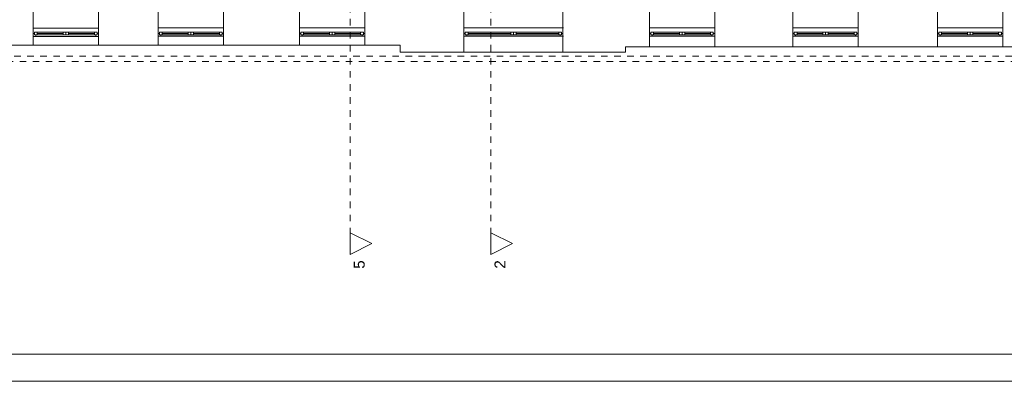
# Model space of a CAD drawing. Header units: millimetres. Extents: x 204754 to 499005, y -178579 to -103222.
# Tile 63 of 178: x 258604 to 276724, y -145571 to -138924. Entities that reach past the tile are written whole.
import ezdxf

# ---------------------------------------------------------------- set-up
doc = ezdxf.new("R2010")
doc.units = ezdxf.units.MM
doc.header["$MEASUREMENT"] = 0
doc.linetypes.add('Przerywana', pattern=[240, 120, -120])
doc.layers.get('0').update_dxf_attribs({"color": 252, "lineweight": 5})
for name, color, linetype, lineweight in [('840-G Znaczniki ogólne_Nr_pióra__3', 252, 'Continuous', 5), ('Nowe_! Tabelka_Nr_pióra__19', 252, 'Continuous', 5), ('Nowe_! Tabelka_Nr_pióra__7', 252, 'Continuous', 5), ('Nowe_220-A Ściany_Nr_pióra__112', 252, 'Continuous', 5), ('Nowe_Nowe_220(1)-A Ściany zewnętrzne_Nr_pióra__103', 252, 'Continuous', 5), ('Nowe_Nowe_220(1)-A Ściany zewnętrzne_Nr_pióra__57', 252, 'Continuous', 5), ('Nowe_Okna ARCHICADa_Nr_pióra__112', 252, 'Continuous', 5), ('Nowe_Okna ARCHICADa_Nr_pióra__23', 252, 'Continuous', 5), ('Nowe_Okna ARCHICADa_Nr_pióra__3', 252, 'Continuous', 5)]:
    doc.layers.add(name, color=color, linetype=linetype, lineweight=lineweight)
doc.styles.add('GENERATED_STYLE_4', font='arial.ttf')

# ---------------------------------------------------------------- blocks, each defined once
blk = doc.blocks.new('podkład 20251118')
at = {"color": 252, "lineweight": 5}
for p, q in [((264685, -143239), (264685, -142839)), ((264685, -142839), (265085, -143039)), ((267274, -143239), (267274, -142839)), ((267274, -142839), (267674, -143039)), ((265085, -143039), (264685, -143239)), ((267674, -143039), (267274, -143239))]:
    blk.add_line(p, q, dxfattribs=at)
at = {"layer": '840-G Znaczniki ogólne_Nr_pióra__3', "color": 252, "linetype": 'Przerywana', "lineweight": 5}
for p, q in [((264685, -121149), (264685, -142839)), ((267274, -121149), (267274, -142839))]:
    blk.add_line(p, q, dxfattribs=at)
at = {"layer": '840-G Znaczniki ogólne_Nr_pióra__3', "color": 252, "linetype": 'Continuous', "lineweight": 5}
for p, q in [((264685, -142839), (265085, -143039)), ((264685, -143239), (264685, -142839)), ((267274, -142839), (267674, -143039)), ((267274, -143239), (267274, -142839)), ((265085, -143039), (264685, -143239)), ((267674, -143039), (267274, -143239))]:
    blk.add_line(p, q, dxfattribs=at)
at = {"layer": 'Nowe_! Tabelka_Nr_pióra__19', "color": 252, "linetype": 'Continuous', "lineweight": 5}
blk.add_line((249291, -145571), (291291, -145571), dxfattribs=at)
at = {"layer": 'Nowe_! Tabelka_Nr_pióra__7', "color": 252, "linetype": 'Continuous', "lineweight": 5}
blk.add_line((251291, -145071), (290791, -145071), dxfattribs=at)
at = {"layer": 'Nowe_220-A Ściany_Nr_pióra__112', "color": 252, "linetype": 'Continuous', "lineweight": 5}
for p, q in [((258854, -139080), (258844, -139080)), ((258854, -139080), (258854, -139180)), ((260054, -139080), (260054, -139180)), ((261154, -139076), (261154, -139176)), ((262354, -139076), (262354, -139176)), ((263754, -139076), (263754, -139176)), ((264954, -139076), (264954, -139176)), ((266780, -139076), (266780, -139176)), ((268600, -139076), (268600, -139176)), ((268609, -139076), (268600, -139076)), ((270194, -139076), (270194, -139176)), ((271394, -139076), (271394, -139176)), ((272834, -139076), (272834, -139176)), ((274034, -139076), (274034, -139176)), ((275494, -139076), (275494, -139176)), ((276694, -139076), (276694, -139176)), ((258844, -139230), (258854, -139230)), ((258854, -139180), (258854, -139230)), ((260054, -139180), (260054, -139230)), ((261154, -139176), (261154, -139226)), ((262354, -139176), (262354, -139226)), ((263754, -139176), (263754, -139226)), ((264954, -139176), (264954, -139226)), ((266780, -139176), (266780, -139226)), ((268600, -139176), (268600, -139226)), ((268600, -139226), (268609, -139226)), ((270194, -139176), (270194, -139226)), ((271394, -139176), (271394, -139226)), ((272834, -139176), (272834, -139226)), ((274034, -139176), (274034, -139226)), ((275494, -139176), (275494, -139226)), ((276694, -139176), (276694, -139226))]:
    blk.add_line(p, q, dxfattribs=at)
at = {"layer": 'Nowe_Nowe_220(1)-A Ściany zewnętrzne_Nr_pióra__103', "color": 252, "linetype": 'Przerywana', "lineweight": 5}
for p, q in [((278644, -139692), (256974, -139692)), ((278544, -139592), (257074, -139592))]:
    blk.add_line(p, q, dxfattribs=at)
at = {"layer": 'Nowe_Nowe_220(1)-A Ściany zewnętrzne_Nr_pióra__57', "color": 252, "linetype": 'Continuous', "lineweight": 5}
for p, q in [((258854, -139392), (258854, -138748)), ((260054, -139392), (260054, -138748)), ((261154, -139392), (261154, -138748)), ((262354, -139392), (262354, -138748)), ((263754, -139392), (263754, -138748)), ((264954, -139392), (264954, -138748)), ((266780, -138720), (266780, -139520)), ((268600, -138711), (268600, -139520)), ((270194, -139420), (270194, -138720)), ((271394, -139420), (271394, -138720)), ((272834, -139420), (272834, -138720)), ((274034, -139420), (274034, -138720)), ((275494, -139420), (275494, -138720)), ((276694, -139420), (276694, -138720)), ((257834, -139392), (265608, -139392)), ((265608, -139392), (265608, -139520)), ((269751, -139420), (277674, -139420)), ((269751, -139520), (269751, -139420)), ((265608, -139520), (269751, -139520))]:
    blk.add_line(p, q, dxfattribs=at)
at = {"layer": 'Nowe_Okna ARCHICADa_Nr_pióra__112', "color": 252, "linetype": 'Continuous', "lineweight": 5}
for p, q in [((258854, -139080), (258854, -139180)), ((260054, -139080), (260054, -139180)), ((261154, -139076), (261154, -139176)), ((262354, -139076), (262354, -139176)), ((263754, -139076), (263754, -139176)), ((264954, -139076), (264954, -139176)), ((266780, -139076), (266780, -139176)), ((268600, -139076), (268600, -139176)), ((270194, -139076), (270194, -139176)), ((271394, -139076), (271394, -139176)), ((272834, -139076), (272834, -139176)), ((274034, -139076), (274034, -139176)), ((275494, -139076), (275494, -139176)), ((276694, -139076), (276694, -139176)), ((258854, -139180), (258854, -139230)), ((258854, -139180), (258854, -139230)), ((260054, -139180), (260054, -139230)), ((260054, -139180), (260054, -139230)), ((261154, -139176), (261154, -139226)), ((261154, -139176), (261154, -139226)), ((262354, -139176), (262354, -139226)), ((262354, -139176), (262354, -139226)), ((263754, -139176), (263754, -139226)), ((263754, -139176), (263754, -139226)), ((264954, -139176), (264954, -139226)), ((264954, -139176), (264954, -139226)), ((266780, -139176), (266780, -139226)), ((266780, -139176), (266780, -139226)), ((268600, -139176), (268600, -139226)), ((268600, -139176), (268600, -139226)), ((270194, -139176), (270194, -139226)), ((270194, -139176), (270194, -139226)), ((271394, -139176), (271394, -139226)), ((271394, -139176), (271394, -139226)), ((272834, -139176), (272834, -139226)), ((272834, -139176), (272834, -139226)), ((274034, -139176), (274034, -139226)), ((274034, -139176), (274034, -139226)), ((275494, -139176), (275494, -139226)), ((275494, -139176), (275494, -139226)), ((276694, -139176), (276694, -139226)), ((276694, -139176), (276694, -139226))]:
    blk.add_line(p, q, dxfattribs=at)
at = {"layer": 'Nowe_Okna ARCHICADa_Nr_pióra__23', "color": 252, "linetype": 'Continuous', "lineweight": 5}
for p, q in [((258879, -139155), (258929, -139155)), ((258879, -139205), (258879, -139155)), ((258929, -139155), (258929, -139205)), ((258929, -139155), (259404, -139155)), ((259404, -139205), (259404, -139155)), ((259404, -139155), (259454, -139155)), ((259454, -139155), (259454, -139205)), ((259454, -139155), (259504, -139155)), ((259454, -139205), (259454, -139155)), ((259504, -139155), (259504, -139205)), ((259504, -139155), (259979, -139155)), ((259979, -139205), (259979, -139155)), ((259979, -139155), (260029, -139155)), ((260029, -139155), (260029, -139205)), ((261179, -139151), (261229, -139151)), ((261179, -139201), (261179, -139151)), ((261229, -139151), (261229, -139201)), ((261229, -139151), (261704, -139151)), ((261704, -139201), (261704, -139151)), ((261704, -139151), (261754, -139151)), ((261754, -139151), (261754, -139201)), ((261754, -139151), (261804, -139151)), ((261754, -139201), (261754, -139151)), ((261804, -139151), (261804, -139201)), ((261804, -139151), (262279, -139151)), ((262279, -139201), (262279, -139151)), ((262279, -139151), (262329, -139151)), ((262329, -139151), (262329, -139201)), ((263779, -139151), (263829, -139151)), ((263779, -139201), (263779, -139151)), ((263829, -139151), (263829, -139201)), ((263829, -139151), (264304, -139151)), ((264304, -139201), (264304, -139151)), ((264304, -139151), (264354, -139151)), ((264354, -139151), (264354, -139201)), ((264354, -139151), (264404, -139151)), ((264354, -139201), (264354, -139151)), ((264404, -139151), (264404, -139201)), ((264404, -139151), (264879, -139151)), ((264879, -139201), (264879, -139151)), ((264879, -139151), (264929, -139151)), ((264929, -139151), (264929, -139201)), ((266805, -139151), (266855, -139151)), ((266805, -139201), (266805, -139151)), ((266855, -139151), (266855, -139201)), ((266855, -139151), (267640, -139151)), ((267640, -139201), (267640, -139151)), ((267640, -139151), (267690, -139151)), ((267690, -139151), (267690, -139201)), ((267690, -139151), (267740, -139151)), ((267690, -139201), (267690, -139151)), ((267740, -139151), (267740, -139201)), ((267740, -139151), (268525, -139151)), ((268525, -139201), (268525, -139151)), ((268525, -139151), (268575, -139151)), ((268575, -139151), (268575, -139201)), ((270219, -139151), (270269, -139151)), ((270219, -139201), (270219, -139151)), ((270269, -139151), (270269, -139201)), ((270269, -139151), (270744, -139151)), ((270744, -139201), (270744, -139151)), ((270744, -139151), (270794, -139151)), ((270794, -139151), (270794, -139201)), ((270794, -139151), (270844, -139151)), ((270794, -139201), (270794, -139151)), ((270844, -139151), (270844, -139201)), ((270844, -139151), (271319, -139151)), ((271319, -139201), (271319, -139151)), ((271319, -139151), (271369, -139151)), ((271369, -139151), (271369, -139201)), ((272859, -139151), (272909, -139151)), ((272859, -139201), (272859, -139151)), ((272909, -139151), (272909, -139201)), ((272909, -139151), (273384, -139151)), ((273384, -139201), (273384, -139151)), ((273384, -139151), (273434, -139151)), ((273434, -139151), (273434, -139201)), ((273434, -139151), (273484, -139151)), ((273434, -139201), (273434, -139151)), ((273484, -139151), (273484, -139201)), ((273484, -139151), (273959, -139151)), ((273959, -139201), (273959, -139151)), ((273959, -139151), (274009, -139151)), ((274009, -139151), (274009, -139201)), ((275519, -139151), (275569, -139151)), ((275519, -139201), (275519, -139151)), ((275569, -139151), (275569, -139201)), ((275569, -139151), (276044, -139151)), ((276044, -139201), (276044, -139151)), ((276044, -139151), (276094, -139151)), ((276094, -139151), (276094, -139201)), ((276094, -139151), (276144, -139151)), ((276094, -139201), (276094, -139151)), ((276144, -139151), (276144, -139201)), ((276144, -139151), (276619, -139151)), ((276619, -139201), (276619, -139151)), ((276619, -139151), (276669, -139151)), ((276669, -139151), (276669, -139201)), ((258854, -139180), (258879, -139180)), ((258904, -139230), (258854, -139230)), ((258879, -139180), (258879, -139205)), ((258879, -139205), (258904, -139205)), ((258929, -139205), (258879, -139205)), ((258904, -139205), (258904, -139230)), ((258929, -139180), (259404, -139180)), ((259404, -139205), (258929, -139205)), ((259454, -139205), (259404, -139205)), ((259504, -139205), (259454, -139205)), ((259504, -139180), (259979, -139180)), ((259979, -139205), (259504, -139205)), ((260029, -139205), (259979, -139205)), ((260004, -139230), (260004, -139205)), ((260004, -139205), (260029, -139205)), ((260054, -139230), (260004, -139230)), ((260029, -139205), (260029, -139180)), ((260029, -139180), (260054, -139180)), ((261154, -139176), (261179, -139176)), ((261204, -139226), (261154, -139226)), ((261179, -139176), (261179, -139201)), ((261179, -139201), (261204, -139201)), ((261229, -139201), (261179, -139201)), ((261204, -139201), (261204, -139226)), ((261229, -139176), (261704, -139176)), ((261704, -139201), (261229, -139201)), ((261754, -139201), (261704, -139201)), ((261804, -139201), (261754, -139201)), ((261804, -139176), (262279, -139176)), ((262279, -139201), (261804, -139201)), ((262329, -139201), (262279, -139201)), ((262304, -139226), (262304, -139201)), ((262304, -139201), (262329, -139201)), ((262354, -139226), (262304, -139226)), ((262329, -139201), (262329, -139176)), ((262329, -139176), (262354, -139176)), ((263754, -139176), (263779, -139176)), ((263804, -139226), (263754, -139226)), ((263779, -139176), (263779, -139201)), ((263779, -139201), (263804, -139201)), ((263829, -139201), (263779, -139201)), ((263804, -139201), (263804, -139226)), ((263829, -139176), (264304, -139176)), ((264304, -139201), (263829, -139201)), ((264354, -139201), (264304, -139201)), ((264404, -139201), (264354, -139201)), ((264404, -139176), (264879, -139176)), ((264879, -139201), (264404, -139201)), ((264929, -139201), (264879, -139201)), ((264904, -139226), (264904, -139201)), ((264904, -139201), (264929, -139201)), ((264954, -139226), (264904, -139226)), ((264929, -139201), (264929, -139176)), ((264929, -139176), (264954, -139176)), ((266780, -139176), (266805, -139176)), ((266830, -139226), (266780, -139226)), ((266805, -139176), (266805, -139201)), ((266805, -139201), (266830, -139201)), ((266855, -139201), (266805, -139201)), ((266830, -139201), (266830, -139226)), ((266855, -139176), (267640, -139176)), ((267640, -139201), (266855, -139201)), ((267690, -139201), (267640, -139201)), ((267740, -139201), (267690, -139201)), ((267740, -139176), (268525, -139176)), ((268525, -139201), (267740, -139201)), ((268575, -139201), (268525, -139201)), ((268550, -139226), (268550, -139201)), ((268550, -139201), (268575, -139201)), ((268600, -139226), (268550, -139226)), ((268575, -139201), (268575, -139176)), ((268575, -139176), (268600, -139176)), ((270194, -139176), (270219, -139176)), ((270244, -139226), (270194, -139226)), ((270219, -139176), (270219, -139201)), ((270219, -139201), (270244, -139201)), ((270269, -139201), (270219, -139201)), ((270244, -139201), (270244, -139226)), ((270269, -139176), (270744, -139176)), ((270744, -139201), (270269, -139201)), ((270794, -139201), (270744, -139201)), ((270844, -139201), (270794, -139201)), ((270844, -139176), (271319, -139176)), ((271319, -139201), (270844, -139201)), ((271369, -139201), (271319, -139201)), ((271344, -139226), (271344, -139201)), ((271344, -139201), (271369, -139201)), ((271394, -139226), (271344, -139226)), ((271369, -139201), (271369, -139176)), ((271369, -139176), (271394, -139176)), ((272834, -139176), (272859, -139176)), ((272884, -139226), (272834, -139226)), ((272859, -139176), (272859, -139201)), ((272859, -139201), (272884, -139201)), ((272909, -139201), (272859, -139201)), ((272884, -139201), (272884, -139226)), ((272909, -139176), (273384, -139176)), ((273384, -139201), (272909, -139201)), ((273434, -139201), (273384, -139201)), ((273484, -139201), (273434, -139201)), ((273484, -139176), (273959, -139176)), ((273959, -139201), (273484, -139201)), ((274009, -139201), (273959, -139201)), ((273984, -139226), (273984, -139201)), ((273984, -139201), (274009, -139201)), ((274034, -139226), (273984, -139226)), ((274009, -139201), (274009, -139176)), ((274009, -139176), (274034, -139176)), ((275494, -139176), (275519, -139176)), ((275544, -139226), (275494, -139226)), ((275519, -139176), (275519, -139201)), ((275519, -139201), (275544, -139201)), ((275569, -139201), (275519, -139201)), ((275544, -139201), (275544, -139226)), ((275569, -139176), (276044, -139176)), ((276044, -139201), (275569, -139201)), ((276094, -139201), (276044, -139201)), ((276144, -139201), (276094, -139201)), ((276144, -139176), (276619, -139176)), ((276619, -139201), (276144, -139201)), ((276669, -139201), (276619, -139201)), ((276644, -139226), (276644, -139201)), ((276644, -139201), (276669, -139201)), ((276694, -139226), (276644, -139226)), ((276669, -139201), (276669, -139176)), ((276669, -139176), (276694, -139176))]:
    blk.add_line(p, q, dxfattribs=at)
at = {"layer": 'Nowe_Okna ARCHICADa_Nr_pióra__3', "color": 252, "linetype": 'Continuous', "lineweight": 5}
for p, q in [((258854, -139080), (260054, -139080)), ((258929, -139155), (259404, -139155)), ((259504, -139155), (259979, -139155)), ((261154, -139076), (262354, -139076)), ((261229, -139151), (261704, -139151)), ((261804, -139151), (262279, -139151)), ((263754, -139076), (264954, -139076)), ((263829, -139151), (264304, -139151)), ((264404, -139151), (264879, -139151)), ((266780, -139076), (268600, -139076)), ((266855, -139151), (267640, -139151)), ((267740, -139151), (268525, -139151)), ((270194, -139076), (271394, -139076)), ((270269, -139151), (270744, -139151)), ((270844, -139151), (271319, -139151)), ((272834, -139076), (274034, -139076)), ((272909, -139151), (273384, -139151)), ((273484, -139151), (273959, -139151)), ((275494, -139076), (276694, -139076)), ((275569, -139151), (276044, -139151)), ((276144, -139151), (276619, -139151)), ((258854, -139230), (260054, -139230)), ((259454, -139230), (258904, -139230)), ((260004, -139230), (259454, -139230)), ((261154, -139226), (262354, -139226)), ((261754, -139226), (261204, -139226)), ((262304, -139226), (261754, -139226)), ((263754, -139226), (264954, -139226)), ((264354, -139226), (263804, -139226)), ((264904, -139226), (264354, -139226)), ((266780, -139226), (268600, -139226)), ((267690, -139226), (266830, -139226)), ((268550, -139226), (267690, -139226)), ((270194, -139226), (271394, -139226)), ((270794, -139226), (270244, -139226)), ((271344, -139226), (270794, -139226)), ((272834, -139226), (274034, -139226)), ((273434, -139226), (272884, -139226)), ((273984, -139226), (273434, -139226)), ((275494, -139226), (276694, -139226)), ((276094, -139226), (275544, -139226)), ((276644, -139226), (276094, -139226))]:
    blk.add_line(p, q, dxfattribs=at)
at = {"layer": '840-G Znaczniki ogólne_Nr_pióra__3', "color": 252, "lineweight": 5, "style": 'GENERATED_STYLE_4'}
for s, p in [('5', (264953, -143503)), ('2', (267542, -143500))]:
    blk.add_text(s, height=200, rotation=90, dxfattribs=at).set_placement(p)

msp = doc.modelspace()

# ---------------------------------------------------------------- block references
msp.add_blockref('podkład 20251118', (0, 0))

doc.saveas('drawing.dxf')
